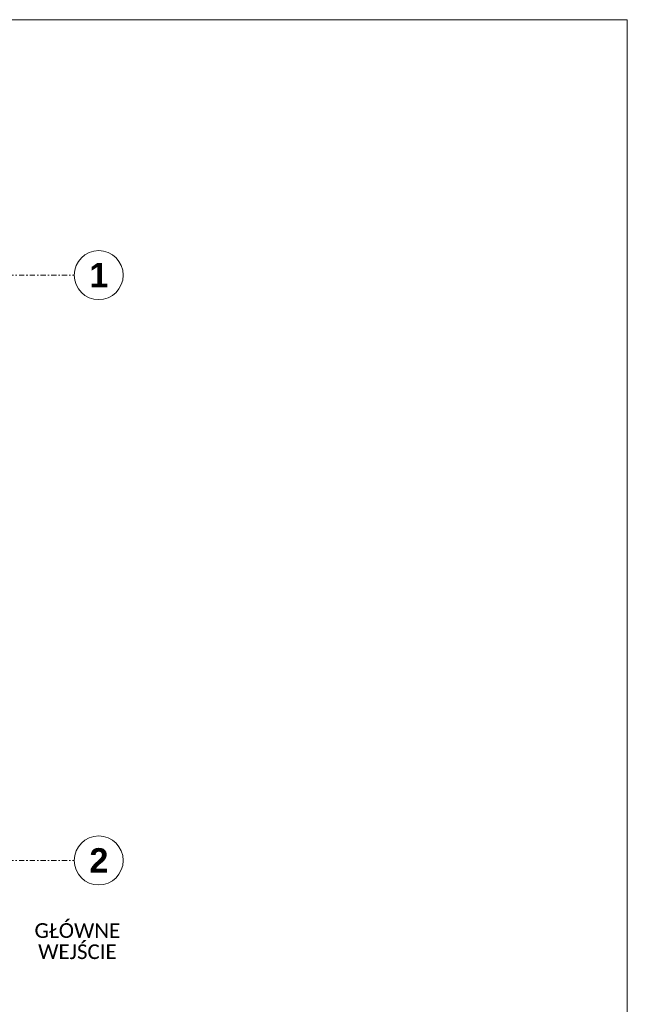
# Model space of a CAD drawing. Extents: x 100 to 2982, y 37 to 2050.
# Tile 130 of 130: x 2300 to 2920, y 1046 to 2050. Entities that reach past the tile are written whole.
import ezdxf
from ezdxf.xclip import XClip

# ---------------------------------------------------------------- set-up
doc = ezdxf.new("R2010")
doc.units = 0
doc.header["$MEASUREMENT"] = 0
doc.header["$XCLIPFRAME"] = 0
doc.linetypes.add('Przerywana podwójnie', pattern=[54.680554, 26.458333, -10.583333, 7.055556, -10.583333])
for name, color, linetype in [('410-K Osie', 7, 'Continuous'), ('810-G Ogólne', 7, 'Continuous'), ('820-G Rysunki Obrazki', 7, 'Continuous'), ('830-G Teksty Etykiety', 7, 'Continuous')]:
    doc.layers.add(name, color=color, linetype=linetype)
doc.styles.add('STYL_AUTOMATYCZNY_2', font='arial.ttf')
doc.styles.add('STYL_AUTOMATYCZNY_8', font='calibri.ttf')

# ---------------------------------------------------------------- blocks, each defined once
blk = doc.blocks.new('Rysunek_1_1', base_point=(-18316.3, -206.5))
at = {"layer": '410-K Osie', "color": 4, "linetype": 'Przerywana podwójnie', "lineweight": 13, "ltscale": 0.2}
for p, q in [((2255.6, 1789.5), (2355.6, 1789.5)), ((2255.6, 1789.5), (2355.6, 1789.5)), ((2255.6, 1192.5), (2355.6, 1192.5)), ((2255.6, 1192.5), (2355.6, 1192.5))]:
    blk.add_line(p, q, dxfattribs=at)
at = {"layer": '410-K Osie', "color": 7, "linetype": 'Continuous', "lineweight": 13, "ltscale": 0.2}
for centre in [(2380.6, 1789.5), (2380.6, 1789.5), (2380.6, 1192.5), (2380.6, 1192.5)]:
    blk.add_circle(centre, 25, dxfattribs=at)
at = {"layer": '410-K Osie', "color": 1, "linetype": 'Continuous', "lineweight": 13, "char_height": 25, "attachment_point": 1, "style": 'STYL_AUTOMATYCZNY_2'}
for s, insert in [('\\A1;{\\pql;\\pt0;\\fArial|b1|i0|c238|p38;1}', (2371.1, 1802)), ('\\A1;{\\pql;\\pt0;\\fArial|b1|i0|c238|p38;1}', (2371.1, 1802)), ('\\A1;{\\pql;\\pt0;\\fArial|b1|i0|c238|p38;2}', (2371.1, 1205)), ('\\A1;{\\pql;\\pt0;\\fArial|b1|i0|c238|p38;2}', (2371.1, 1205))]:
    blk.add_mtext(s, dxfattribs=dict(at, insert=insert))
at = {"layer": '830-G Teksty Etykiety', "color": 1, "linetype": 'Continuous', "lineweight": 13, "insert": (2358.9, 1128.5), "char_height": 15, "attachment_point": 2, "line_spacing_factor": 0.86399, "style": 'STYL_AUTOMATYCZNY_8'}
blk.add_mtext('\\A1;{\\pqc;\\fCalibri|b0|i0|c0|p34;GŁÓWNE \\P\\pqc;\\fCalibri|b0|i0|c0|p34;WEJŚCIE}', dxfattribs=at)

msp = doc.modelspace()

# ---------------------------------------------------------------- linework, layer by layer
at = {"layer": '810-G Ogólne', "color": 141, "linetype": 'Continuous', "lineweight": 20, "ltscale": 0.2}
msp.add_lwpolyline([(100, 2050), (2920, 2050), (2920, 50), (100, 50)], close=True, dxfattribs=at)

# ---------------------------------------------------------------- next in the draw order: block references
at = {"layer": '820-G Rysunki Obrazki', "color": 65, "linetype": 'Continuous', "lineweight": 13, "ltscale": 0.2}
ref = msp.add_blockref('Rysunek_1_1', (-18316.3, -206.5), dxfattribs=at)
XClip(ref).set_block_clipping_path([(244.527027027, 75.2081975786), (2570.9054054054, 2024.1891891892)])

doc.saveas('drawing.dxf')
